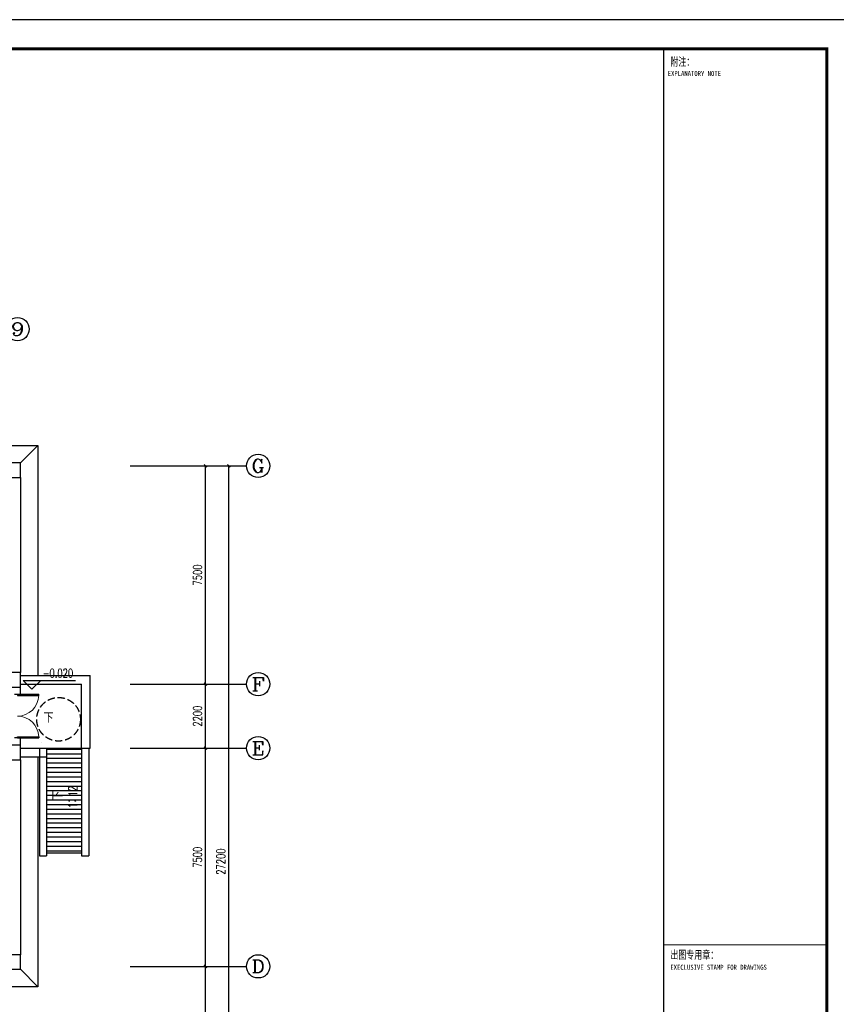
# Model space of a CAD drawing. Extents: x 427948 to 764348, y 274849 to 601549.
# Tile 181 of 212: x 651525 to 679576, y 538009 to 571849. Entities that reach past the tile are written whole.
import ezdxf
from ezdxf.enums import TextEntityAlignment as Align

# ---------------------------------------------------------------- set-up
doc = ezdxf.new("R2010")
doc.units = 0
doc.header["$LTSCALE"] = 1000
doc.header["$MEASUREMENT"] = 0
doc.linetypes.add('__DASH', pattern=[0.35, 0.25, -0.1])
doc.layers.get('0').update_dxf_attribs({"linetype": 'CONTINUOUS'})
doc.layers.get('Defpoints').update_dxf_attribs({"linetype": 'CONTINUOUS'})
for name, color, linetype in [('AXIS', 3, 'CONTINUOUS'), ('AXIS_TEXT', 7, 'CONTINUOUS'), ('COLUMN', 9, 'CONTINUOUS'), ('DIM_ELEV', 3, 'CONTINUOUS'), ('DIM_SYMB', 3, 'CONTINUOUS'), ('LATRINE', 6, 'CONTINUOUS'), ('PUB_DIM', 3, 'CONTINUOUS'), ('PUB_TEXT', 7, 'CONTINUOUS'), ('PUB_TITLE', 4, 'CONTINUOUS'), ('TK', 7, 'CONTINUOUS'), ('WALL', 2, 'CONTINUOUS'), ('WINDOW', 4, 'CONTINUOUS'), ('x细线', 135, 'CONTINUOUS'), ('可见线', 3, 'CONTINUOUS')]:
    doc.layers.add(name, color=color, linetype=linetype)
doc.styles.add('_TCH_AXIS', font='COMPLEX', dxfattribs={"bigfont": 'GBCBIG'})
doc.styles.add('_TCH_DIM', font='SIMPLEX', dxfattribs={"bigfont": 'GBCBIG'})
doc.styles.add('_TCH_DIM_T3', font='SIMPLEX', dxfattribs={"width": 0.705882, "bigfont": 'GBCBIG'})
doc.styles.add('COMPLEX', font='COMPLEX')
doc.styles.add('TKHZ1', font='txt', dxfattribs={"width": 0.8})
doc.dimstyles.new('_TCH_ARCH&&100', dxfattribs={"dimtxt": 297.5, "dimasz": 100, "dimexe": 250, "dimexo": 300, "dimgap": 126.25, "dimtad": 1, "dimdec": 0, "dimzin": 0, "dimdsep": 46, "dimtxsty": '_TCH_DIM_T3', "dimblk": 'ARCHTICK', "dimcen": 0.09, "dimclrt": 7, "dimazin": 2, "dimtfac": 1, "dimtdec": 0, "dimtix": 1, "dimtmove": 2, "dimatfit": 3, "dimfxl": 1, "dimtolj": 1, "dimtzin": 0, "dimarcsym": 0})

# ---------------------------------------------------------------- blocks, each defined once
blk = doc.blocks.new('24')
at = {"color": 4}
blk.add_line((-1110889, 145319), (-1110889, 202719), dxfattribs=at)
at = {"layer": 'PUB_TITLE'}
for p in [(-1116489, 202719), (-1110889, 145319)]:
    blk.add_line(p, (-1110889, 202719), dxfattribs=at)
at = {"layer": 'PUB_TITLE', "linetype": 'Continuous'}
blk.add_lwpolyline([(-1193989, 144319), (-1109889, 144319), (-1109889, 203719), (-1193989, 203719)], close=True, dxfattribs=at)
at = {"layer": 'PUB_TITLE', "linetype": 'Continuous', "const_width": 100}
blk.add_lwpolyline([(-1191489, 145319), (-1110889, 145319), (-1110889, 202719), (-1191489, 202719)], close=True, dxfattribs=at)
at = {"layer": 'PUB_TITLE'}
for points, const_width in [([(-1116489, 145319), (-1116489, 202719)], 50), ([(-1116489, 171919), (-1110889, 171919)], 29.8)]:
    blk.add_lwpolyline(points, dxfattribs=dict(at, const_width=const_width))
at = {"layer": 'PUB_TITLE', "linetype": 'Continuous', "const_width": 80}
blk.add_lwpolyline([(-1110889, 145319), (-1110889, 202719)], dxfattribs=at)
at = {"layer": 'TK', "style": 'TKHZ1'}
for s, height, width, p in [('附注：', 280, 0.7, (-1116262, 202134)), ('出图专用章：', 280, 0.7, (-1116262, 171439)), ('EXECLUSIVE STAMP FOR DRAWINGS', 175, 0.8, (-1116262, 171064))]:
    blk.add_text(s, height=height, dxfattribs=dict(at, width=width)).set_placement(p)
at = {"layer": 'TK', "style": 'TKHZ1', "width": 0.8}
blk.add_text('EXPLANATORY NOTE', height=175, dxfattribs=at).set_placement((-1115437, 201870), align=Align.MIDDLE)
blk = doc.blocks.new('_ArchTick')
at = {"color": 0, "linetype": 'ByBlock', "const_width": 0.4}
blk.add_lwpolyline([(-0.5, -0.5), (0.5, 0.5)], dxfattribs=at)
blk = doc.blocks.new('*D226')
at = {"layer": 'AXIS', "color": 0, "lineweight": -2}
for p, q in [((655707, 539313), (658157, 539313)), ((657907, 534313), (657907, 539313)), ((655707, 534313), (658157, 534313))]:
    blk.add_line(p, q, dxfattribs=at)
at = {"layer": 'Defpoints', "color": 0}
for p in [(655407, 539313), (657907, 539313), (655407, 534313)]:
    blk.add_point(p, dxfattribs=at)
at = {"layer": 'AXIS', "color": 0, "lineweight": -2, "xscale": 100, "yscale": 100, "zscale": 100}
for p, rotation in [((657907, 539313), 90), ((657907, 534313), 270)]:
    blk.add_blockref('_ArchTick', p, dxfattribs=dict(at, rotation=rotation))
at = {"layer": 'AXIS', "color": 7, "insert": (657632, 536813), "char_height": 297.5, "attachment_point": 5, "rotation": 90, "style": '_TCH_DIM_T3'}
blk.add_mtext('\\A1;5000', dxfattribs=at)
blk = doc.blocks.new('*D227')
at = {"layer": 'AXIS', "color": 0, "lineweight": -2}
for p, q in [((655707, 546813), (658157, 546813)), ((657907, 539313), (657907, 546813)), ((655707, 539313), (658157, 539313))]:
    blk.add_line(p, q, dxfattribs=at)
at = {"layer": 'Defpoints', "color": 0}
for p in [(655407, 546813), (657907, 546813), (655407, 539313)]:
    blk.add_point(p, dxfattribs=at)
at = {"layer": 'AXIS', "color": 0, "lineweight": -2, "xscale": 100, "yscale": 100, "zscale": 100}
for p, rotation in [((657907, 546813), 90), ((657907, 539313), 270)]:
    blk.add_blockref('_ArchTick', p, dxfattribs=dict(at, rotation=rotation))
at = {"layer": 'AXIS', "color": 7, "insert": (657632, 543063), "char_height": 297.5, "attachment_point": 5, "rotation": 90, "style": '_TCH_DIM_T3'}
blk.add_mtext('\\A1;7500', dxfattribs=at)
blk = doc.blocks.new('*D228')
at = {"layer": 'AXIS', "color": 0, "lineweight": -2}
for p, q in [((655707, 549013), (658157, 549013)), ((657907, 546813), (657907, 549013)), ((655707, 546813), (658157, 546813))]:
    blk.add_line(p, q, dxfattribs=at)
at = {"layer": 'Defpoints', "color": 0}
for p in [(655407, 549013), (657907, 549013), (655407, 546813)]:
    blk.add_point(p, dxfattribs=at)
at = {"layer": 'AXIS', "color": 0, "lineweight": -2, "xscale": 100, "yscale": 100, "zscale": 100}
for p, rotation in [((657907, 549013), 90), ((657907, 546813), 270)]:
    blk.add_blockref('_ArchTick', p, dxfattribs=dict(at, rotation=rotation))
at = {"layer": 'AXIS', "color": 7, "insert": (657632, 547913), "char_height": 297.5, "attachment_point": 5, "rotation": 90, "style": '_TCH_DIM_T3'}
blk.add_mtext('\\A1;2200', dxfattribs=at)
blk = doc.blocks.new('*D229')
at = {"layer": 'AXIS', "color": 0, "lineweight": -2}
for p, q in [((655707, 556513), (658157, 556513)), ((657907, 549013), (657907, 556513)), ((655707, 549013), (658157, 549013))]:
    blk.add_line(p, q, dxfattribs=at)
at = {"layer": 'Defpoints', "color": 0}
for p in [(655407, 556513), (657907, 556513), (655407, 549013)]:
    blk.add_point(p, dxfattribs=at)
at = {"layer": 'AXIS', "color": 0, "lineweight": -2, "xscale": 100, "yscale": 100, "zscale": 100}
for p, rotation in [((657907, 556513), 90), ((657907, 549013), 270)]:
    blk.add_blockref('_ArchTick', p, dxfattribs=dict(at, rotation=rotation))
at = {"layer": 'AXIS', "color": 7, "insert": (657632, 552763), "char_height": 297.5, "attachment_point": 5, "rotation": 90, "style": '_TCH_DIM_T3'}
blk.add_mtext('\\A1;7500', dxfattribs=at)
blk = doc.blocks.new('*D230')
at = {"layer": 'AXIS', "color": 0, "lineweight": -2}
for p, q in [((655707, 556513), (658957, 556513)), ((658707, 529313), (658707, 556513)), ((655707, 529313), (658957, 529313))]:
    blk.add_line(p, q, dxfattribs=at)
at = {"layer": 'Defpoints', "color": 0}
for p in [(655407, 556513), (658707, 556513), (655407, 529313)]:
    blk.add_point(p, dxfattribs=at)
at = {"layer": 'AXIS', "color": 0, "lineweight": -2, "xscale": 100, "yscale": 100, "zscale": 100}
for p, rotation in [((658707, 556513), 90), ((658707, 529313), 270)]:
    blk.add_blockref('_ArchTick', p, dxfattribs=dict(at, rotation=rotation))
at = {"layer": 'AXIS', "color": 7, "insert": (658432, 542913), "char_height": 297.5, "attachment_point": 5, "rotation": 90, "style": '_TCH_DIM_T3'}
blk.add_mtext('\\A1;27200', dxfattribs=at)
blk = doc.blocks.new('$DorLib2D$00000002')
for p, q in [((-0.5, 0), (-0.5, 0.4875)), ((-0.475, 0.4875), (-0.5, 0.4875)), ((-0.475, 0), (-0.475, 0.4875)), ((0.475, 0), (0.475, 0.4875)), ((0.475, 0.4875), (0.5, 0.4875)), ((0.5, 0), (0.5, 0.4875)), ((-0.5, 0), (-0.475, 0)), ((0.5, 0), (0.475, 0))]:
    blk.add_line(p, q)
at = {"lineweight": 13}
for centre, start, end in [((-0.4875, 0), 0, 88.53072), ((0.4875, 0), 91.46928, 180)]:
    blk.add_arc(centre, 0.4875, start, end, dxfattribs=at)
blk = doc.blocks.new('_FZHK')
blk.add_lwpolyline([(-0.5, -0.5), (0.5, -0.5), (0.5, 0.5), (-0.5, 0.5)], close=True)
blk = doc.blocks.new('_AXISO')
blk.add_circle((0, 0), 0.5)
at = {"layer": 'AXIS_TEXT', "style": 'COMPLEX', "width": 1.041667}
blk.add_attdef('A', text='', height=0.56, dxfattribs=at).set_placement((-0.25, -0.28), (0.25, -0.28), align=Align.FIT)

msp = doc.modelspace()

# ---------------------------------------------------------------- hatches: boundary and pattern name
at = {"layer": 'x细线'}
h = msp.add_hatch(dxfattribs=at)
h.set_pattern_fill('ANSI31', color=256, scale=100, angle=315)
h.set_pattern_definition([(360, (979998.78, 320878.8), (4e-14, 158.75), [])])
h.paths.add_polyline_path([(652449.4, 543213.1), (652449.4, 546813.1), (653649.4, 546813.1), (653649.4, 543213.1)])

# ---------------------------------------------------------------- linework, layer by layer
at = {"layer": 'AXIS'}
for p, q in [((655316.6, 556513.1), (659316.6, 556513.1)), ((655316.6, 549013.1), (659316.6, 549013.1)), ((655316.6, 546813.1), (659316.6, 546813.1)), ((655316.6, 539313.1), (659316.6, 539313.1))]:
    msp.add_line(p, q, dxfattribs=at)
at = {"layer": 'DIM_ELEV'}
for p, q in [((651945.8, 548843), (651645.8, 549143)), ((651645.8, 549143), (653445.8, 549143)), ((651945.8, 548843), (652245.8, 549143))]:
    msp.add_line(p, q, dxfattribs=at)
at = {"layer": 'DIM_SYMB'}
for points in [[(652538.2, 547800, 0, 0, 0), (652915.6, 547800, 80, 0, 0), (653215.6, 547800, 0, 0, 0)], [(653099.3, 546091.9, 0, 0, 0), (653099.3, 544412.7, 80, 0, 0), (653099.3, 544112.7, 0, 0, 0)]]:
    msp.add_lwpolyline(points, format="xyseb", dxfattribs=at)
at = {"layer": 'LATRINE'}
for p, q in [((652149.4, 557213.1), (651549.4, 556613.1)), ((652149.4, 538613.1), (651549.4, 539213.1))]:
    msp.add_line(p, q, dxfattribs=at)
for points in [[(620749.4, 549013.1), (620749.4, 557213.1), (652149.4, 557213.1), (652149.4, 549313.1)], [(652149.4, 546513.1), (652149.4, 538613.1), (644849.4, 538613.1)]]:
    msp.add_lwpolyline(points, dxfattribs=at)
at = {"layer": 'PUB_DIM'}
for p, q in [((651549.4, 549313.1), (653949.4, 549313.1)), ((653949.4, 546813.1), (653949.4, 549313.1)), ((651549.4, 549013.1), (653649.4, 549013.1)), ((653649.4, 546813.1), (653649.4, 549013.1)), ((651549.4, 546813.1), (652449.4, 546813.1)), ((652199.4, 546813.1), (653709.4, 546813.1)), ((653649.4, 546813.1), (653949.4, 546813.1))]:
    msp.add_line(p, q, dxfattribs=at)
at = {"layer": 'WALL'}
for p, q in [((651549.4, 556113.1), (651549.4, 549413.1)), ((651549.4, 548663.1), (651549.4, 548913.1)), ((651349.4, 548663.1), (651549.4, 548663.1)), ((651549.4, 547163.1), (651349.4, 547163.1)), ((651549.4, 546913.1), (651549.4, 547163.1)), ((651549.4, 546413.1), (651549.4, 539713.1))]:
    msp.add_line(p, q, dxfattribs=at)
at = {"layer": 'x细线'}
msp.add_line((652449.4, 546813.1), (653649.4, 546813.1), dxfattribs=at)
at = {"layer": 'x细线', "linetype": '__DASH'}
msp.add_circle((652860.3, 547804.1), 750, dxfattribs=at)
at = {"layer": '可见线'}
for p, q in [((652279.4, 547013.1), (652279.4, 547013.1)), ((652199.4, 546813.1), (652199.4, 543113.1)), ((652449.4, 546813.1), (652449.4, 543113.1)), ((653649.4, 546813.1), (653649.4, 543113.1)), ((653899.4, 546813.1), (653899.4, 543113.1)), ((651549.4, 546513.1), (652449.4, 546513.1)), ((652449.4, 543213.1), (653649.4, 543213.1)), ((652199.4, 543113.1), (652449.4, 543113.1)), ((653649.4, 543113.1), (653899.4, 543113.1))]:
    msp.add_line(p, q, dxfattribs=at)

# ---------------------------------------------------------------- block references
msp.add_blockref('24', (1790136.9, 368130.5))
at = {"layer": 'AXIS'}
ref = msp.add_blockref('_AXISO', (651449.4, 561214.2), dxfattribs=dict(at, xscale=800, yscale=800, zscale=800))
ref.add_attrib('A', '9', dxfattribs={"layer": 'AXIS_TEXT', "height": 452.5, "style": '_TCH_AXIS', "width": 1.5}).set_placement((651223.1, 560987.9), (651675.6, 560987.9), align=Align.FIT)
ref = msp.add_blockref('_AXISO', (659716.6, 556513.1), dxfattribs=dict(at, xscale=800, yscale=800, zscale=800))
ref.add_attrib('A', 'G', dxfattribs={"layer": 'AXIS_TEXT', "height": 452.5, "style": '_TCH_AXIS', "width": 1.166667}).set_placement((659490.3, 556286.8), (659942.9, 556286.8), align=Align.FIT)
ref = msp.add_blockref('_AXISO', (659716.6, 549013.1), dxfattribs=dict(at, xscale=800, yscale=800, zscale=800))
ref.add_attrib('A', 'F', dxfattribs={"layer": 'AXIS_TEXT', "height": 452.5, "style": '_TCH_AXIS', "width": 1.3125}).set_placement((659490.3, 548786.8), (659942.9, 548786.8), align=Align.FIT)
ref = msp.add_blockref('_AXISO', (659716.6, 546813.1), dxfattribs=dict(at, xscale=800, yscale=800, zscale=800))
ref.add_attrib('A', 'E', dxfattribs={"layer": 'AXIS_TEXT', "height": 452.5, "style": '_TCH_AXIS', "width": 1.3125}).set_placement((659490.3, 546586.8), (659942.9, 546586.8), align=Align.FIT)
ref = msp.add_blockref('_AXISO', (659716.6, 539313.1), dxfattribs=dict(at, xscale=800, yscale=800, zscale=800))
ref.add_attrib('A', 'D', dxfattribs={"layer": 'AXIS_TEXT', "height": 452.5, "style": '_TCH_AXIS', "width": 1.235294}).set_placement((659490.3, 539086.8), (659942.9, 539086.8), align=Align.FIT)
at = {"layer": 'COLUMN', "xscale": 500, "yscale": 500, "zscale": 500}
for p in [(651299.4, 556363.1), (651299.4, 549163.1), (651299.4, 546663.1), (651299.4, 539463.1)]:
    msp.add_blockref('_FZHK', p, dxfattribs=at)
at = {"layer": 'WINDOW', "xscale": 1500, "yscale": 1500, "zscale": 1500, "rotation": 270}
msp.add_blockref('$DorLib2D$00000002', (651449.4, 547913.1), dxfattribs=at)

# ---------------------------------------------------------------- texts
at = {"layer": 'PUB_TEXT', "style": '_TCH_DIM', "width": 0.705882}
msp.add_text('-0.020', height=297.5, dxfattribs=at).set_placement((652315.8, 549243.1))
at = {"layer": 'PUB_TEXT', "style": '_TCH_DIM'}
msp.add_text('下', height=337.6, dxfattribs=at).set_placement((652344.1, 547683.9))
for s, p in [('下', (653002.9, 545007.3)), ('：', (653496.9, 544909.4))]:
    msp.add_text(s, height=337.6, rotation=90, dxfattribs=at).set_placement(p)
at = {"layer": 'PUB_TEXT', "style": '_TCH_DIM', "width": 0.705882}
for s, p in [('12', (653496.9, 545155.2)), ('1', (653496.9, 544749.4))]:
    msp.add_text(s, height=297.5, rotation=90, dxfattribs=at).set_placement(p)

# ---------------------------------------------------------------- dimensions: what is measured, and where the dimension line sits
at = {"layer": 'AXIS'}
for p1, p2, distance, picture, middle in [((655407, 549013.1), (655407, 556513.1), -2500, '*D229', (657632, 552763.1)), ((655407, 529313.1), (655407, 556513.1), -3300, '*D230', (658432, 542913.1)), ((655407, 546813.1), (655407, 549013.1), -2500, '*D228', (657632, 547913.1)), ((655407, 539313.1), (655407, 546813.1), -2500, '*D227', (657632, 543063.1)), ((655407, 534313.1), (655407, 539313.1), -2500, '*D226', (657632, 536813.1))]:
    dim = msp.add_aligned_dim(p1=p1, p2=p2, distance=distance, dimstyle='_TCH_ARCH&&100', dxfattribs=at)
    dim.commit()
    dim.dimension.update_dxf_attribs({"geometry": picture, "text_midpoint": middle})

doc.saveas('drawing.dxf')
